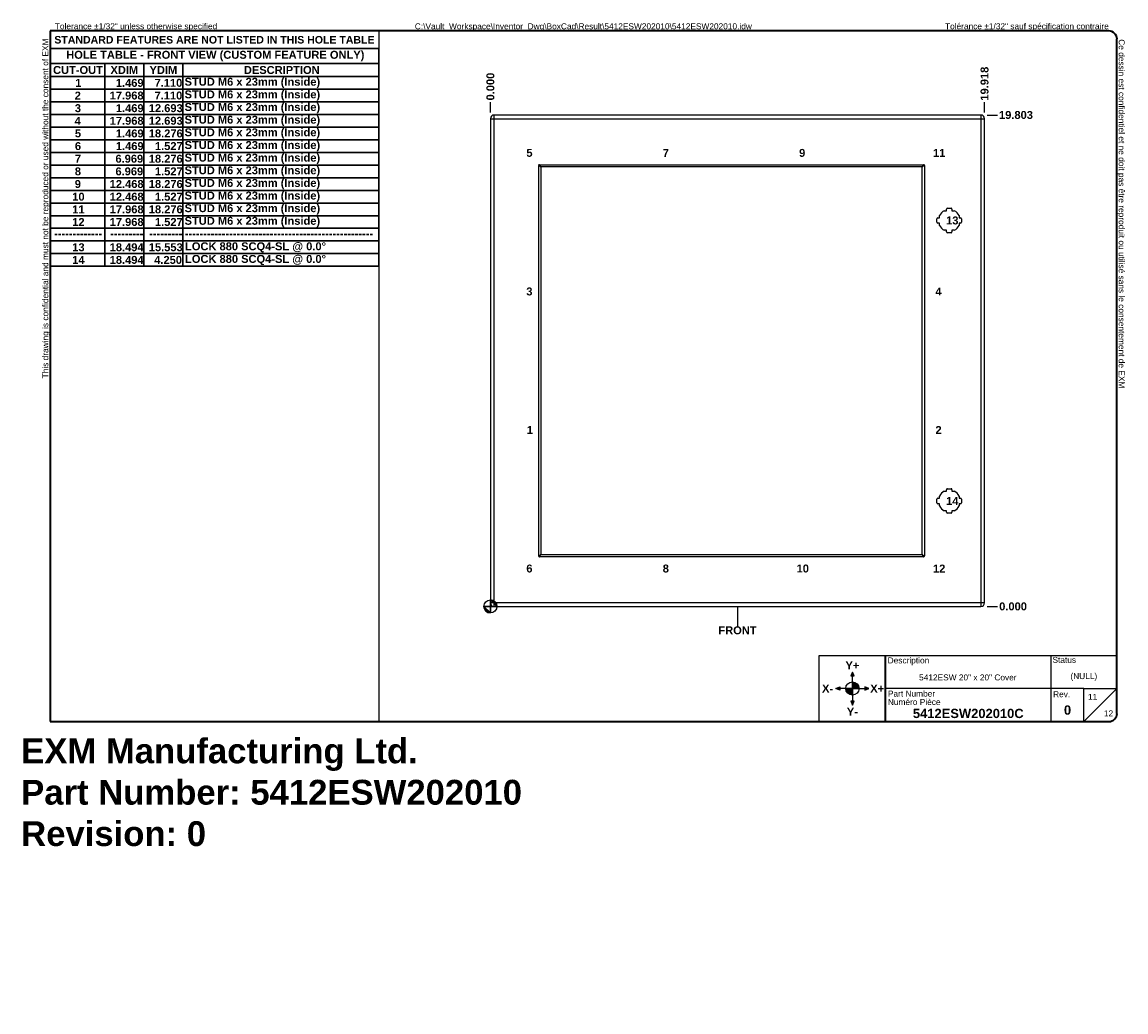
# Model space of a CAD drawing. Header units: inches. Extents: x 0 to 44.5, y -11 to 28.9.
import ezdxf

# ---------------------------------------------------------------- set-up
doc = ezdxf.new("R2010")
doc.units = ezdxf.units.IN
doc.header["$LTSCALE"] = 2.666667
doc.header["$MEASUREMENT"] = 0
doc.layers.get('0').update_dxf_attribs({"lineweight": 25})
for name, color, linetype, lineweight in [('Dimensions(ANSI)', 7, 'Continuous', 25), ('Sketch Geometry(ANSI)', 7, 'Continuous', 25), ('Symbols(ANSI)', 7, 'Continuous', 25), ('Visible Edges(ANSI)', 7, 'Continuous', 25), ('Visible Tangent Edges(ANSI)', 7, 'Continuous', 25)]:
    doc.layers.add(name, color=color, linetype=linetype, lineweight=lineweight)
doc.layers.add('Hatch', color=179, linetype='Continuous', lineweight=9, true_color=0x1e1e47)
doc.styles.add('Current-ANSI', font='arial.ttf')
doc.styles.add('Dimension-ANSI', font='arialbd.ttf')
doc.styles.get("Standard").update_dxf_attribs({"font": 'arialbd.ttf'})
doc.styles.add('Text Style44', font='arialbd.ttf')
doc.dimstyles.new('INCH-ANSI', dxfattribs={"dimscale": 2.666667, "dimtxt": 0.12, "dimasz": 0.098425, "dimexe": 0.04, "dimexo": 0.04, "dimgap": 0.031496, "dimtad": 0, "dimtih": 1, "dimtoh": 1, "dimdec": 3, "dimrnd": 1e-08, "dimzin": 0, "dimdsep": 46, "dimtxsty": 'Dimension-ANSI', "dimcen": 0.09, "dimdle": 0.312, "dimclrd": 179, "dimclre": 179, "dimclrt": 7, "dimadec": 1, "dimazin": 0, "dimtfac": 1, "dimtdec": 3, "dimtofl": 0, "dimtmove": 0, "dimatfit": 3, "dimfxl": 1, "dimtolj": 1, "dimtzin": 4, "dimlwd": 25, "dimlwe": 25, "dimarcsym": 0})
doc.dimstyles.new('INCH-ANSI-VERTICAL', dxfattribs={"dimscale": 2.666667, "dimtxt": 0.12, "dimasz": 0.098425, "dimexe": 0.04, "dimexo": 0.04, "dimgap": 0.031496, "dimtad": 0, "dimtih": 1, "dimtoh": 1, "dimdec": 3, "dimrnd": 1e-08, "dimzin": 0, "dimdsep": 46, "dimtxsty": 'Dimension-ANSI', "dimcen": 0.09, "dimdle": 0.312, "dimclrd": 179, "dimclre": 179, "dimclrt": 7, "dimadec": 1, "dimazin": 0, "dimtfac": 1, "dimtdec": 3, "dimtofl": 0, "dimtmove": 0, "dimatfit": 3, "dimfxl": 1, "dimtolj": 1, "dimtzin": 4, "dimlwd": 25, "dimlwe": 25, "dimarcsym": 0})

# ---------------------------------------------------------------- blocks, each defined once
blk = doc.blocks.new('Borders EXM - B (Inch) - B')
at = {"layer": 'Sketch Geometry(ANSI)', "linetype": 'Continuous', "lineweight": 35}
for p, q in [((16.438, 10.692), (0.437, 10.692)), ((0.437, 10.692), (0.437, 0.255)), ((16.562, 0.38), (16.562, 10.567)), ((0.437, 0.255), (16.438, 0.255))]:
    blk.add_line(p, q, dxfattribs=at)
at = {"layer": 'Sketch Geometry(ANSI)'}
for p, q in [((5.406, 10.692), (5.406, 0.255)), ((0.437, 10.428), (5.406, 10.428))]:
    blk.add_line(p, q, dxfattribs=at)
at = {"layer": 'Sketch Geometry(ANSI)', "linetype": 'Continuous', "lineweight": 35}
for centre, start, end in [((16.438, 10.567), 0, 90), ((16.438, 0.38), 270, 0)]:
    blk.add_arc(centre, 0.125, start, end, dxfattribs=at)
at = {"layer": 'Symbols(ANSI)', "color": 7, "char_height": 0.09, "attachment_point": 7, "style": 'Current-ANSI'}
for s, insert, rotation in [('This drawing is confidential and must not be reproduced or used without the consent of EXM', (0.437, 5.442), 90), ('Ce dessin est confidentiel et ne doit pas être reproduit ou utilisé sans le consentement de EXM', (16.562, 10.567), 270)]:
    blk.add_mtext(s, dxfattribs=dict(at, insert=insert, rotation=rotation))
for s, insert in [('Tolerance ±1/32" unless otherwise specified', (0.509, 10.692)), ('Tolérance ±1/32" sauf spécification contraire', (13.963, 10.692))]:
    blk.add_mtext(s, dxfattribs=dict(at, insert=insert))
at = {"layer": 'Symbols(ANSI)', "color": 7, "insert": (2.921, 10.559), "char_height": 0.114, "width": 4.96908, "attachment_point": 5, "style": 'Dimension-ANSI'}
blk.add_mtext('\\fArial|b1|i0;{\\H0.1140;STANDARD FEATURES ARE NOT LISTED IN THIS HOLE TABLE}', dxfattribs=at)
at = {"layer": 'Symbols(ANSI)', "color": 7, "style": 'Current-ANSI'}
blk.add_attdef('FILENAME_AND_PATH_001', (5.95, 10.718), '', height=0.09, dxfattribs=at)
blk = doc.blocks.new('Title Blocks EXM-2 - ANSI B')
at = {"layer": 'Hatch'}
for points in [[(12.725, 0.94), (12.75, 0.94), (12.75, 1)], [(12.775, 0.94), (12.75, 1), (12.75, 0.94)], [(12.56, 0.75), (12.56, 0.775), (12.5, 0.75)], [(12.56, 0.75), (12.5, 0.75), (12.56, 0.725)], [(12.94, 0.75), (13, 0.75), (12.94, 0.775)], [(12.94, 0.75), (12.94, 0.725), (13, 0.75)], [(12.75, 0.56), (12.725, 0.56), (12.75, 0.5)], [(12.75, 0.56), (12.75, 0.5), (12.775, 0.56)]]:
    blk.add_hatch(color=7, dxfattribs=at).paths.add_polyline_path(points)
h = blk.add_hatch(color=7, dxfattribs=at)
edge = h.paths.add_edge_path()
edge.add_line((12.75, 0.85), (12.75, 0.75))
edge.add_line((12.75, 0.75), (12.85, 0.75))
edge.add_arc((12.75, 0.75), 0.1, 0, 90)
h = blk.add_hatch(color=7, dxfattribs=at)
edge = h.paths.add_edge_path()
edge.add_line((12.75, 0.65), (12.75, 0.75))
edge.add_line((12.75, 0.75), (12.65, 0.75))
edge.add_arc((12.75, 0.75), 0.1, 180, 270)
at = {"layer": 'Sketch Geometry(ANSI)'}
for p, q in [((12.249, 1.25), (16.749, 1.25)), ((12.249, 0.25), (12.249, 1.25)), ((15.749, 1.25), (15.749, 0.75)), ((16.749, 1.25), (16.749, 0.375)), ((12.75, 1), (12.725, 0.94)), ((12.725, 0.94), (12.775, 0.94)), ((12.75, 0.85), (12.75, 1)), ((12.775, 0.94), (12.75, 1)), ((12.75, 0.75), (12.75, 0.85)), ((12.5, 0.75), (12.56, 0.775)), ((12.65, 0.75), (12.5, 0.75)), ((12.56, 0.725), (12.5, 0.75)), ((12.56, 0.775), (12.56, 0.725)), ((12.75, 0.75), (12.65, 0.75)), ((12.75, 0.75), (12.85, 0.75)), ((12.75, 0.75), (12.75, 0.65)), ((12.85, 0.75), (13, 0.75)), ((13, 0.75), (12.94, 0.775)), ((12.94, 0.775), (12.94, 0.725)), ((12.94, 0.725), (13, 0.75)), ((15.749, 0.75), (13.249, 0.75)), ((16.249, 0.75), (15.749, 0.75)), ((15.749, 0.75), (15.749, 0.25)), ((16.249, 0.25), (16.249, 0.75)), ((16.249, 0.75), (16.749, 0.75)), ((16.249, 0.25), (16.749, 0.75)), ((12.775, 0.56), (12.725, 0.56)), ((12.725, 0.56), (12.75, 0.5)), ((12.75, 0.65), (12.75, 0.5)), ((12.75, 0.5), (12.775, 0.56)), ((13.249, 0.25), (12.249, 0.25)), ((16.624, 0.25), (13.249, 0.25))]:
    blk.add_line(p, q, dxfattribs=at)
at = {"layer": 'Sketch Geometry(ANSI)', "linetype": 'Continuous', "lineweight": 35}
blk.add_line((13.249, 0.25), (13.249, 1.25), dxfattribs=at)
at = {"layer": 'Sketch Geometry(ANSI)'}
blk.add_circle((12.75, 0.75), 0.1, dxfattribs=at)
blk.add_arc((16.624, 0.375), 0.125, 270, 0, dxfattribs=at)
at = {"layer": 'Symbols(ANSI)', "color": 7}
for s, insert, char_height, attachment_point, style in [('Description', (13.283, 1.103), 0.09, 7, 'Current-ANSI'), ('Status', (15.774, 1.137), 0.09, 7, 'Current-ANSI'), ('\\fArial|b1|i0;Y+', (12.75, 1.1), 0.12, 5, 'Dimension-ANSI'), ('\\fArial|b1|i0;X-', (12.375, 0.75), 0.12, 5, 'Dimension-ANSI'), ('\\fArial|b1|i0;X+', (13.125, 0.75), 0.12, 5, 'Dimension-ANSI'), ('Part Number', (13.287, 0.627), 0.09, 7, 'Current-ANSI'), ('Numéro Pièce', (13.286, 0.5), 0.09, 7, 'Current-ANSI'), ('\\fArial|b1|i0;Y-', (12.75, 0.4), 0.12, 5, 'Dimension-ANSI')]:
    blk.add_mtext(s, dxfattribs=dict(at, insert=insert, char_height=char_height, attachment_point=attachment_point, style=style))
at = {"layer": 'Symbols(ANSI)', "color": 7, "insert": (15.783, 0.618), "char_height": 0.09, "width": 0.25854, "attachment_point": 7, "style": 'Current-ANSI'}
blk.add_mtext('Rev.', dxfattribs=at)
at = {"layer": 'Symbols(ANSI)', "color": 7}
for tag, p, height, style in [('IDW_DESC_IAM_001', (13.758, 0.873), 0.09, 'Current-ANSI'), ('DESIGN_STATE_001', (16.045, 0.893), 0.09, 'Current-ANSI'), ('Sheet_Number_001', (16.311, 0.58), 0.09, 'Current-ANSI'), ('IDW_NAME_IAM_001', (13.664, 0.304), 0.14, 'Text Style44'), ('IDW_REV_001', (15.947, 0.355), 0.14, 'Text Style44'), ('Number_of_sheets_001', (16.551, 0.33), 0.09, 'Current-ANSI')]:
    blk.add_attdef(tag, p, '', height=height, dxfattribs=dict(at, style=style))
blk = doc.blocks.new('Origin Indicator Symbol6')
at = {"layer": 'Dimensions(ANSI)'}
h = blk.add_hatch(color=7, dxfattribs=at)
edge = h.paths.add_edge_path(flags=0)
edge.add_line((7.092, 2.094), (7.191, 1.996))
edge.add_arc((7.092, 1.996), 0.0984, 0, 90)
h = blk.add_hatch(color=7, dxfattribs=at)
edge = h.paths.add_edge_path(flags=0)
edge.add_line((7.092, 1.897), (6.994, 1.996))
edge.add_arc((7.092, 1.996), 0.0984, 180, 270)
at = {"layer": 'Dimensions(ANSI)', "color": 7, "linetype": 'Continuous'}
for p, q in [((7.092, 2.094), (7.191, 1.996)), ((7.092, 1.897), (6.994, 1.996))]:
    blk.add_line(p, q, dxfattribs=at)
at = {"layer": 'Dimensions(ANSI)', "color": 7, "linetype": 'Continuous', "flags": 128}
for points in [[(7.092, 1.996), (7.191, 1.996), (7.092, 2.094), (7.092, 1.996)], [(7.092, 1.996), (7.092, 2.094), (7.092, 1.897), (7.092, 1.996)], [(7.092, 1.996), (7.092, 1.897), (6.994, 1.996), (7.092, 1.996)], [(7.092, 1.996), (6.994, 1.996), (7.092, 1.996), (7.092, 1.996)]]:
    blk.add_lwpolyline(points, dxfattribs=at)
at = {"layer": 'Dimensions(ANSI)', "color": 7, "linetype": 'Continuous'}
blk.add_circle((7.092, 1.996), 0.0984, dxfattribs=at)
for start, end in [(0, 90), (180, 270)]:
    blk.add_arc((7.092, 1.996), 0.0984, start, end, dxfattribs=at)
at = {"layer": 'Dimensions(ANSI)', "color": 7}
for points in [[(7.092, 1.996), (7.191, 1.996), (7.092, 2.094), (7.092, 1.996)], [(7.092, 1.996), (7.092, 2.094), (7.092, 1.897), (7.092, 1.996)], [(7.092, 1.996), (7.092, 1.897), (6.994, 1.996), (7.092, 1.996)], [(7.092, 1.996), (6.994, 1.996), (7.092, 1.996)]]:
    blk.add_solid(points, dxfattribs=at)
blk = doc.blocks.new('Leader Text11')
at = {"layer": 'Symbols(ANSI)', "color": 7, "insert": (7.642, 4.602), "char_height": 0.12, "attachment_point": 7, "style": 'Dimension-ANSI'}
blk.add_mtext('1', dxfattribs=at)
blk = doc.blocks.new('Leader Text12')
at = {"layer": 'Symbols(ANSI)', "color": 7, "insert": (13.819, 4.602), "char_height": 0.12, "attachment_point": 7, "style": 'Dimension-ANSI'}
blk.add_mtext('2', dxfattribs=at)
blk = doc.blocks.new('Leader Text13')
at = {"layer": 'Symbols(ANSI)', "color": 7, "insert": (7.635, 6.694), "char_height": 0.12, "attachment_point": 7, "style": 'Dimension-ANSI'}
blk.add_mtext('3', dxfattribs=at)
blk = doc.blocks.new('Leader Text14')
at = {"layer": 'Symbols(ANSI)', "color": 7, "insert": (13.818, 6.695), "char_height": 0.12, "attachment_point": 7, "style": 'Dimension-ANSI'}
blk.add_mtext('4', dxfattribs=at)
blk = doc.blocks.new('Leader Text15')
at = {"layer": 'Symbols(ANSI)', "color": 7, "insert": (7.636, 8.789), "char_height": 0.12, "attachment_point": 7, "style": 'Dimension-ANSI'}
blk.add_mtext('5', dxfattribs=at)
blk = doc.blocks.new('Leader Text16')
at = {"layer": 'Symbols(ANSI)', "color": 7, "insert": (7.635, 2.507), "char_height": 0.12, "attachment_point": 7, "style": 'Dimension-ANSI'}
blk.add_mtext('6', dxfattribs=at)
blk = doc.blocks.new('Leader Text17')
at = {"layer": 'Symbols(ANSI)', "color": 7, "insert": (9.698, 8.79), "char_height": 0.12, "attachment_point": 7, "style": 'Dimension-ANSI'}
blk.add_mtext('7', dxfattribs=at)
blk = doc.blocks.new('Leader Text18')
at = {"layer": 'Symbols(ANSI)', "color": 7, "insert": (9.697, 2.507), "char_height": 0.12, "attachment_point": 7, "style": 'Dimension-ANSI'}
blk.add_mtext('8', dxfattribs=at)
blk = doc.blocks.new('Leader Text19')
at = {"layer": 'Symbols(ANSI)', "color": 7, "insert": (11.758, 8.788), "char_height": 0.12, "attachment_point": 7, "style": 'Dimension-ANSI'}
blk.add_mtext('9', dxfattribs=at)
blk = doc.blocks.new('Leader Text20')
at = {"layer": 'Symbols(ANSI)', "color": 7, "insert": (11.72, 2.507), "char_height": 0.12, "attachment_point": 7, "style": 'Dimension-ANSI'}
blk.add_mtext('10', dxfattribs=at)
blk = doc.blocks.new('Leader Text21')
at = {"layer": 'Symbols(ANSI)', "color": 7, "insert": (13.782, 8.789), "char_height": 0.12, "attachment_point": 7, "style": 'Dimension-ANSI'}
blk.add_mtext('11', dxfattribs=at)
blk = doc.blocks.new('Leader Text22')
at = {"layer": 'Symbols(ANSI)', "color": 7, "insert": (13.782, 2.508), "char_height": 0.12, "attachment_point": 7, "style": 'Dimension-ANSI'}
blk.add_mtext('12', dxfattribs=at)
blk = doc.blocks.new('Leader Text23')
at = {"layer": 'Symbols(ANSI)', "color": 7, "insert": (13.98, 7.767), "char_height": 0.12, "attachment_point": 7, "style": 'Dimension-ANSI'}
blk.add_mtext('13', dxfattribs=at)
blk = doc.blocks.new('Leader Text24')
at = {"layer": 'Symbols(ANSI)', "color": 7, "insert": (13.98, 3.529), "char_height": 0.12, "attachment_point": 7, "style": 'Dimension-ANSI'}
blk.add_mtext('14', dxfattribs=at)
blk = doc.blocks.new('Table5')
at = {"layer": 'Symbols(ANSI)', "color": 7, "lineweight": 30}
for p, q in [((0.438, 10.428), (5.406, 10.428)), ((0.438, 10.428), (0.438, 10.202)), ((5.406, 10.428), (5.406, 10.202)), ((0.438, 10.202), (5.406, 10.202)), ((0.438, 10.202), (0.438, 10.003)), ((1.264, 10.202), (1.264, 10.003)), ((1.855, 10.202), (1.855, 10.003)), ((2.445, 10.202), (2.445, 10.003)), ((5.406, 10.202), (5.406, 10.003)), ((0.438, 10.003), (5.406, 10.003)), ((0.438, 10.003), (0.438, 7.136)), ((1.264, 10.003), (1.264, 7.136)), ((1.855, 10.003), (1.855, 7.136)), ((2.445, 10.003), (2.445, 7.136)), ((5.406, 10.003), (5.406, 7.136)), ((0.438, 9.812), (5.406, 9.812)), ((0.438, 9.621), (5.406, 9.621)), ((0.438, 9.43), (5.406, 9.43)), ((0.438, 9.239), (5.406, 9.239)), ((0.438, 9.048), (5.406, 9.048)), ((0.438, 8.857), (5.406, 8.857)), ((0.438, 8.665), (5.406, 8.665)), ((0.438, 8.474), (5.406, 8.474)), ((0.438, 8.283), (5.406, 8.283)), ((0.438, 8.092), (5.406, 8.092)), ((0.438, 7.901), (5.406, 7.901)), ((0.438, 7.71), (5.406, 7.71)), ((0.438, 7.519), (5.406, 7.519)), ((0.438, 7.328), (5.406, 7.328)), ((0.438, 7.136), (5.406, 7.136))]:
    blk.add_line(p, q, dxfattribs=at)
at = {"layer": 'Symbols(ANSI)', "color": 7, "char_height": 0.12, "attachment_point": 7, "style": 'Dimension-ANSI'}
for s, insert in [('HOLE TABLE - FRONT VIEW (CUSTOM FEATURE ONLY)', (0.681, 10.236)), ('CUT-OUT', (0.482, 10.041)), ('XDIM', (1.35, 10.043)), ('YDIM', (1.94, 10.043)), ('DESCRIPTION', (3.366, 10.041)), ('1', (0.818, 9.848)), ('1.469', (1.431, 9.846)), ('7.110', (2.016, 9.847)), ('STUD M6 x 23mm (Inside)', (2.47, 9.829)), ('2', (0.809, 9.656)), ('17.968', (1.338, 9.655)), ('7.110', (2.016, 9.655)), ('STUD M6 x 23mm (Inside)', (2.47, 9.638)), ('3', (0.811, 9.464)), ('1.469', (1.431, 9.464)), ('12.693', (1.929, 9.464)), ('STUD M6 x 23mm (Inside)', (2.47, 9.447)), ('4', (0.808, 9.274)), ('17.968', (1.338, 9.273)), ('12.693', (1.929, 9.273)), ('STUD M6 x 23mm (Inside)', (2.47, 9.256)), ('5', (0.812, 9.083)), ('1.469', (1.431, 9.082)), ('18.276', (1.929, 9.082)), ('STUD M6 x 23mm (Inside)', (2.47, 9.065)), ('6', (0.812, 8.891)), ('1.469', (1.431, 8.891)), ('1.527', (2.022, 8.891)), ('STUD M6 x 23mm (Inside)', (2.47, 8.873)), ('7', (0.812, 8.702)), ('6.969', (1.425, 8.7)), ('18.276', (1.929, 8.7)), ('STUD M6 x 23mm (Inside)', (2.47, 8.682)), ('8', (0.811, 8.509)), ('6.969', (1.425, 8.509)), ('1.527', (2.022, 8.509)), ('STUD M6 x 23mm (Inside)', (2.47, 8.491)), ('9', (0.81, 8.318)), ('12.468', (1.338, 8.318)), ('18.276', (1.929, 8.318)), ('STUD M6 x 23mm (Inside)', (2.47, 8.3)), ('10', (0.772, 8.126)), ('12.468', (1.338, 8.126)), ('1.527', (2.022, 8.126)), ('STUD M6 x 23mm (Inside)', (2.47, 8.109)), ('11', (0.772, 7.936)), ('17.968', (1.338, 7.935)), ('18.276', (1.929, 7.935)), ('STUD M6 x 23mm (Inside)', (2.47, 7.918)), ('12', (0.772, 7.745)), ('17.968', (1.338, 7.744)), ('1.527', (2.022, 7.744)), ('STUD M6 x 23mm (Inside)', (2.47, 7.727)), ('-------------', (0.498, 7.571)), ('13', (0.772, 7.362)), ('---------', (1.345, 7.571)), ('18.494', (1.338, 7.362)), ('---------', (1.935, 7.571)), ('15.553', (1.929, 7.362)), ('---------------------------------------------------', (2.473, 7.571)), ('LOCK 880 SCQ4-SL @ 0.0°', (2.477, 7.344)), ('14', (0.772, 7.172)), ('18.494', (1.338, 7.171)), ('4.250', (2.011, 7.171)), ('LOCK 880 SCQ4-SL @ 0.0°', (2.477, 7.153))]:
    blk.add_mtext(s, dxfattribs=dict(at, insert=insert))
blk = doc.blocks.new('*D33')
at = {"layer": 'Defpoints', "color": 0, "linetype": 'Continuous', "transparency": 16777216}
for p in [(18.912, 25.65), (18.912, 25.125), (18.912, 25.125)]:
    blk.add_point(p, dxfattribs=at)
at = {"layer": 'Dimensions(ANSI)', "color": 179, "linetype": 'Continuous', "lineweight": 25, "true_color": 0x262658, "transparency": 16777216}
blk.add_line((18.912, 25.231), (18.912, 25.65), dxfattribs=at)
at = {"layer": 'Dimensions(ANSI)', "color": 7, "linetype": 'Continuous', "lineweight": 25, "transparency": 16777216, "insert": (18.912, 26.272), "char_height": 0.32, "attachment_point": 5, "rotation": 90, "style": 'Dimension-ANSI'}
blk.add_mtext('\\A1;0.000', dxfattribs=at)
blk = doc.blocks.new('*D34')
at = {"layer": 'Defpoints', "color": 0, "linetype": 'Continuous', "transparency": 16777216}
for p in [(38.83, 25.65), (18.912, 25.125), (38.83, 25.125)]:
    blk.add_point(p, dxfattribs=at)
at = {"layer": 'Dimensions(ANSI)', "color": 179, "linetype": 'Continuous', "lineweight": 25, "true_color": 0x262658, "transparency": 16777216}
blk.add_line((38.83, 25.231), (38.83, 25.65), dxfattribs=at)
at = {"layer": 'Dimensions(ANSI)', "color": 7, "linetype": 'Continuous', "lineweight": 25, "transparency": 16777216, "insert": (38.83, 26.389), "char_height": 0.32, "attachment_point": 5, "rotation": 90, "style": 'Dimension-ANSI'}
blk.add_mtext('\\A1;19.918', dxfattribs=at)
blk = doc.blocks.new('*D35')
at = {"layer": 'Defpoints', "color": 0, "linetype": 'Continuous', "transparency": 16777216}
for p in [(38.83, 5.322), (38.83, 5.322), (39.355, 5.322)]:
    blk.add_point(p, dxfattribs=at)
at = {"layer": 'Dimensions(ANSI)', "color": 179, "linetype": 'Continuous', "lineweight": 25, "true_color": 0x262658, "transparency": 16777216}
blk.add_line((38.937, 5.322), (39.355, 5.322), dxfattribs=at)
at = {"layer": 'Dimensions(ANSI)', "color": 7, "linetype": 'Continuous', "lineweight": 25, "transparency": 16777216, "insert": (39.978, 5.322), "char_height": 0.32, "attachment_point": 5, "style": 'Dimension-ANSI'}
blk.add_mtext('\\A1;0.000', dxfattribs=at)
blk = doc.blocks.new('*D36')
at = {"layer": 'Defpoints', "color": 0, "linetype": 'Continuous', "transparency": 16777216}
for p in [(38.83, 25.125), (39.355, 25.125), (38.83, 5.322)]:
    blk.add_point(p, dxfattribs=at)
at = {"layer": 'Dimensions(ANSI)', "color": 179, "linetype": 'Continuous', "lineweight": 25, "true_color": 0x262658, "transparency": 16777216}
blk.add_line((38.937, 25.125), (39.355, 25.125), dxfattribs=at)
at = {"layer": 'Dimensions(ANSI)', "color": 7, "linetype": 'Continuous', "lineweight": 25, "transparency": 16777216, "insert": (40.096, 25.125), "char_height": 0.32, "attachment_point": 5, "style": 'Dimension-ANSI'}
blk.add_mtext('\\A1;19.803', dxfattribs=at)
blk = doc.blocks.new('FRONT-5412ESW202010B_merged.idw')
at = {"layer": 'Sketch Geometry(ANSI)'}
blk.add_line((0, 0.15), (0, -0.15), dxfattribs=at)
at = {"layer": 'Symbols(ANSI)', "color": 7, "insert": (0, -0.212), "char_height": 0.12, "attachment_point": 5, "style": 'Dimension-ANSI'}
blk.add_mtext('\\fArial|b1|i0;FRONT', dxfattribs=at)

msp = doc.modelspace()

# ---------------------------------------------------------------- linework, layer by layer
at = {"layer": 'Visible Edges(ANSI)'}
for p, q in [((18.9124, 24.9786), (18.9124, 5.4676)), ((38.6844, 25.1246), (19.0584, 25.1246)), ((38.8304, 5.4676), (38.8304, 24.9786)), ((20.9434, 23.0227), (20.9434, 7.4235)), ((36.3055, 23.0356), (20.9563, 23.0356)), ((36.3184, 7.4235), (36.3184, 23.0227)), ((37.3358, 21.3696), (37.477, 21.3696)), ((36.9114, 20.804), (36.9114, 20.9452)), ((36.9508, 20.9846), (37.0107, 20.9846)), ((37.0107, 20.9846), (37.0107, 21.0736)), ((37.2073, 21.2703), (37.2964, 21.2703)), ((37.2964, 21.2703), (37.2964, 21.3302)), ((37.5164, 21.3302), (37.5164, 21.2703)), ((37.5164, 21.2703), (37.6054, 21.2703)), ((37.8021, 21.0736), (37.8021, 20.9846)), ((37.8021, 20.9846), (37.862, 20.9846)), ((37.9014, 20.9452), (37.9014, 20.804)), ((37.0107, 20.7646), (36.9508, 20.7646)), ((37.0107, 20.6756), (37.0107, 20.7646)), ((37.2964, 20.4789), (37.2073, 20.4789)), ((37.2964, 20.419), (37.2964, 20.4789)), ((37.6054, 20.4789), (37.5164, 20.4789)), ((37.5164, 20.4789), (37.5164, 20.419)), ((37.862, 20.7646), (37.8021, 20.7646)), ((37.8021, 20.7646), (37.8021, 20.6756)), ((37.477, 20.3796), (37.3358, 20.3796)), ((37.2073, 9.9673), (37.2964, 9.9673)), ((37.2964, 9.9673), (37.2964, 10.0272)), ((37.3358, 10.0666), (37.477, 10.0666)), ((37.5164, 10.0272), (37.5164, 9.9673)), ((37.5164, 9.9673), (37.6054, 9.9673)), ((36.9114, 9.501), (36.9114, 9.6422)), ((36.9508, 9.6816), (37.0107, 9.6816)), ((37.0107, 9.4616), (36.9508, 9.4616)), ((37.0107, 9.6816), (37.0107, 9.7706)), ((37.0107, 9.3726), (37.0107, 9.4616)), ((37.8021, 9.7706), (37.8021, 9.6816)), ((37.8021, 9.6816), (37.862, 9.6816)), ((37.862, 9.4616), (37.8021, 9.4616)), ((37.8021, 9.4616), (37.8021, 9.3726)), ((37.9014, 9.6422), (37.9014, 9.501)), ((37.2964, 9.1759), (37.2073, 9.1759)), ((37.2964, 9.116), (37.2964, 9.1759)), ((37.477, 9.0766), (37.3358, 9.0766)), ((37.6054, 9.1759), (37.5164, 9.1759)), ((37.5164, 9.1759), (37.5164, 9.116)), ((20.9563, 7.4106), (36.3055, 7.4106)), ((19.0584, 5.3216), (38.6844, 5.3216))]:
    msp.add_line(p, q, dxfattribs=at)
for centre, radius, start, end in [((19.0584, 24.9786), 0.146, 90, 180), ((38.6844, 24.9786), 0.146, 0, 90), ((20.8801, 23.0988), 0.025, 56.13202, 213.86798), ((36.3816, 23.0988), 0.025, 326.13202, 123.86798), ((37.3358, 21.3302), 0.0394, 90, 180), ((37.477, 21.3302), 0.0394, 0, 90), ((36.9508, 20.9452), 0.0394, 90, 180), ((37.4064, 20.8746), 0.4429, 116.70485, 153.29515), ((37.4064, 20.8746), 0.4429, 26.70485, 63.29515), ((37.862, 20.9452), 0.0394, 0, 90), ((36.9508, 20.804), 0.0394, 180, 270), ((37.4064, 20.8746), 0.4429, 206.70485, 243.29515), ((37.4064, 20.8746), 0.4429, 296.70485, 333.29515), ((37.862, 20.804), 0.0394, 270, 0), ((37.3358, 20.419), 0.0394, 180, 270), ((37.477, 20.419), 0.0394, 270, 0), ((37.4064, 9.5716), 0.4429, 116.70485, 153.29515), ((37.3358, 10.0272), 0.0394, 90, 180), ((37.477, 10.0272), 0.0394, 0, 90), ((37.4064, 9.5716), 0.4429, 26.70485, 63.29515), ((36.9508, 9.6422), 0.0394, 90, 180), ((36.9508, 9.501), 0.0394, 180, 270), ((37.4064, 9.5716), 0.4429, 206.70485, 243.29515), ((37.4064, 9.5716), 0.4429, 296.70485, 333.29515), ((37.862, 9.6422), 0.0394, 0, 90), ((37.862, 9.501), 0.0394, 270, 0), ((37.3358, 9.116), 0.0394, 180, 270), ((37.477, 9.116), 0.0394, 270, 0), ((20.8801, 7.3474), 0.025, 146.13202, 303.86798), ((36.3816, 7.3474), 0.025, 236.13202, 33.86798), ((19.0584, 5.4676), 0.146, 180, 270), ((38.6844, 5.4676), 0.146, 270, 0)]:
    msp.add_arc(centre, radius, start, end, dxfattribs=at)
for points, knots in [([(20.866, 23.0812), (20.8654, 23.0814), (20.8642, 23.082), (20.861, 23.0838), (20.8599, 23.0846), (20.8594, 23.0849)], [0, 0, 0, 0, 0.004923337, 0.004923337, 0.010216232, 0.010216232, 0.010216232, 0.010216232]), ([(20.9434, 23.0227), (20.9434, 23.0284), (20.9408, 23.0339), (20.9307, 23.0452), (20.9234, 23.0508), (20.9075, 23.0605), (20.8999, 23.0646), (20.8835, 23.0729), (20.8748, 23.077), (20.866, 23.0812)], [0, 0, 0, 0, 0.1015752, 0.1015752, 0.20310853, 0.20310853, 0.277728, 0.277728, 0.35234805, 0.35234805, 0.35234805, 0.35234805]), ([(20.8941, 23.1196), (20.8944, 23.1191), (20.8952, 23.118), (20.897, 23.1148), (20.8976, 23.1136), (20.8978, 23.113)], [0, 0, 0, 0, 0.0047264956, 0.0047264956, 0.0091229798, 0.0091229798, 0.0091229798, 0.0091229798]), ([(20.8978, 23.113), (20.9035, 23.101), (20.909, 23.0893), (20.9203, 23.0682), (20.9259, 23.059), (20.9356, 23.0466), (20.9397, 23.0425), (20.948, 23.037), (20.9521, 23.0356), (20.9563, 23.0356)], [0, 0, 0, 0, 0.1015752, 0.1015752, 0.20310853, 0.20310853, 0.277728, 0.277728, 0.35234805, 0.35234805, 0.35234805, 0.35234805]), ([(36.3055, 23.0356), (36.3112, 23.0356), (36.3167, 23.0382), (36.328, 23.0483), (36.3335, 23.0556), (36.3433, 23.0715), (36.3474, 23.0791), (36.3557, 23.0955), (36.3598, 23.1041), (36.364, 23.113)], [0, 0, 0, 0, 0.1015752, 0.1015752, 0.20310853, 0.20310853, 0.277728, 0.277728, 0.35234805, 0.35234805, 0.35234805, 0.35234805]), ([(36.3958, 23.0812), (36.3837, 23.0755), (36.372, 23.07), (36.3509, 23.0587), (36.3418, 23.0531), (36.3294, 23.0434), (36.3253, 23.0393), (36.3198, 23.031), (36.3184, 23.0269), (36.3184, 23.0227)], [0, 0, 0, 0, 0.1015752, 0.1015752, 0.20310853, 0.20310853, 0.277728, 0.277728, 0.35234805, 0.35234805, 0.35234805, 0.35234805]), ([(36.364, 23.113), (36.3642, 23.1136), (36.3648, 23.1148), (36.3666, 23.118), (36.3673, 23.1191), (36.3677, 23.1196)], [0, 0, 0, 0, 0.004923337, 0.004923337, 0.010216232, 0.010216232, 0.010216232, 0.010216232]), ([(36.4024, 23.0849), (36.4019, 23.0846), (36.4008, 23.0838), (36.3976, 23.082), (36.3964, 23.0814), (36.3958, 23.0812)], [0, 0, 0, 0, 0.0047264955, 0.0047264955, 0.0091229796, 0.0091229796, 0.0091229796, 0.0091229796]), ([(20.8594, 7.3613), (20.8599, 7.3616), (20.861, 7.3624), (20.8642, 7.3642), (20.8654, 7.3648), (20.866, 7.365)], [0, 0, 0, 0, 0.0047264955, 0.0047264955, 0.0091229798, 0.0091229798, 0.0091229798, 0.0091229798]), ([(20.866, 7.365), (20.878, 7.3707), (20.8897, 7.3762), (20.9108, 7.3875), (20.92, 7.3931), (20.9324, 7.4028), (20.9365, 7.4069), (20.942, 7.4152), (20.9434, 7.4193), (20.9434, 7.4235)], [0, 0, 0, 0, 0.1015752, 0.1015752, 0.20310853, 0.20310853, 0.277728, 0.277728, 0.35234805, 0.35234805, 0.35234805, 0.35234805]), ([(20.8978, 7.3332), (20.8976, 7.3326), (20.897, 7.3314), (20.8952, 7.3282), (20.8944, 7.3271), (20.8941, 7.3266)], [0, 0, 0, 0, 0.004923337, 0.004923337, 0.010216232, 0.010216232, 0.010216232, 0.010216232]), ([(20.9563, 7.4106), (20.9506, 7.4106), (20.9451, 7.408), (20.9338, 7.3979), (20.9282, 7.3906), (20.9185, 7.3747), (20.9144, 7.3671), (20.9061, 7.3507), (20.902, 7.342), (20.8978, 7.3332)], [0, 0, 0, 0, 0.1015752, 0.1015752, 0.20310853, 0.20310853, 0.277728, 0.277728, 0.35234805, 0.35234805, 0.35234805, 0.35234805]), ([(36.364, 7.3332), (36.3583, 7.3452), (36.3528, 7.3569), (36.3415, 7.378), (36.3359, 7.3872), (36.3262, 7.3996), (36.322, 7.4037), (36.3138, 7.4092), (36.3097, 7.4106), (36.3055, 7.4106)], [0, 0, 0, 0, 0.1015752, 0.1015752, 0.20310853, 0.20310853, 0.277728, 0.277728, 0.35234805, 0.35234805, 0.35234805, 0.35234805]), ([(36.3184, 7.4235), (36.3184, 7.4178), (36.321, 7.4123), (36.3311, 7.401), (36.3384, 7.3954), (36.3543, 7.3857), (36.3619, 7.3816), (36.3783, 7.3733), (36.3869, 7.3692), (36.3958, 7.365)], [0, 0, 0, 0, 0.1015752, 0.1015752, 0.20310853, 0.20310853, 0.277728, 0.277728, 0.35234805, 0.35234805, 0.35234805, 0.35234805]), ([(36.3677, 7.3266), (36.3673, 7.3271), (36.3666, 7.3282), (36.3648, 7.3314), (36.3642, 7.3326), (36.364, 7.3332)], [0, 0, 0, 0, 0.0047264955, 0.0047264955, 0.0091229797, 0.0091229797, 0.0091229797, 0.0091229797]), ([(36.3958, 7.365), (36.3964, 7.3648), (36.3976, 7.3642), (36.4008, 7.3624), (36.4019, 7.3616), (36.4024, 7.3613)], [0, 0, 0, 0, 0.004923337, 0.004923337, 0.010216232, 0.010216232, 0.010216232, 0.010216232])]:
    msp.add_open_spline(points, degree=3, knots=knots, dxfattribs=at)
at = {"layer": 'Visible Tangent Edges(ANSI)'}
for p, q in [((18.9124, 24.9786), (19.0584, 24.9786)), ((19.0584, 24.9786), (19.0584, 25.1246)), ((19.0584, 24.9786), (38.6844, 24.9786)), ((19.0584, 5.4676), (19.0584, 24.9786)), ((38.6844, 25.1246), (38.6844, 24.9786)), ((38.6844, 24.9786), (38.6844, 5.4676)), ((38.6844, 24.9786), (38.8304, 24.9786)), ((20.8594, 7.3613), (20.8594, 23.0849)), ((20.8941, 23.1196), (36.3677, 23.1196)), ((36.4024, 23.0849), (36.4024, 7.3613)), ((36.3677, 7.3266), (20.8941, 7.3266)), ((19.0584, 5.4676), (18.9124, 5.4676)), ((38.6844, 5.4676), (19.0584, 5.4676)), ((19.0584, 5.3216), (19.0584, 5.4676)), ((38.6844, 5.4676), (38.6844, 5.3216)), ((38.8304, 5.4676), (38.6844, 5.4676))]:
    msp.add_line(p, q, dxfattribs=at)

# ---------------------------------------------------------------- block references
at = {"xscale": 2.666666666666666, "yscale": 2.666666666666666, "zscale": 2.666666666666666}
for name, p, values in [('Borders EXM - B (Inch) - B', (0, 0), {'FILENAME_AND_PATH_001': 'C:\\Vault_Workspace\\Inventor_Dwg\\BoxCad\\Result\\5412ESW202010\\5412ESW202010.idw'}), ('Title Blocks EXM-2 - ANSI B', (-0.4969, 0.0121), {'IDW_REV_001': '0', 'Sheet_Number_001': '11', 'Number_of_sheets_001': '12', 'IDW_DESC_IAM_001': '5412ESW 20" x 20" Cover', 'DESIGN_STATE_001': '(NULL)', 'IDW_NAME_IAM_001': '5412ESW202010C'})]:
    msp.add_blockref(name, p, dxfattribs=at).add_auto_attribs(values)
for name, p in [('Table5', (0, 0)), ('FRONT-5412ESW202010B_merged.idw', (28.8714, 4.9226))]:
    msp.add_blockref(name, p, dxfattribs=at)
at = {"layer": 'Dimensions(ANSI)', "xscale": 2.666666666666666, "yscale": 2.666666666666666, "zscale": 2.666666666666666}
msp.add_blockref('Origin Indicator Symbol6', (0, 0), dxfattribs=at)
at = {"layer": 'Symbols(ANSI)', "xscale": 2.666666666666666, "yscale": 2.666666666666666, "zscale": 2.666666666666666}
for name in ['Leader Text15', 'Leader Text17', 'Leader Text19', 'Leader Text21', 'Leader Text23', 'Leader Text13', 'Leader Text14', 'Leader Text11', 'Leader Text12', 'Leader Text24', 'Leader Text16', 'Leader Text18', 'Leader Text20', 'Leader Text22']:
    msp.add_blockref(name, (0, 0), dxfattribs=at)

# ---------------------------------------------------------------- texts
at = {"insert": (0, 0), "char_height": 1, "attachment_point": 1}
msp.add_mtext_dynamic_manual_height_columns('EXM Manufacturing Ltd.\\PPart Number: 5412ESW202010\\PRevision: 0', width=6.990976, gutter_width=1, heights=[0], dxfattribs=at).dxf.set("width", 100)
at = {"layer": 'Symbols(ANSI)', "color": 7, "insert": (19.8854, 1.0499), "char_height": 0.32, "attachment_point": 4, "style": 'Dimension-ANSI'}
msp.add_mtext('\\A1; ', dxfattribs=at)

# ---------------------------------------------------------------- dimensions: what is measured, and where the dimension line sits
at = {"layer": 'Dimensions(ANSI)', "color": 179, "linetype": 'Continuous', "lineweight": 25, "true_color": 0x262658}
for feature_location, offset, dtype, origin, dimstyle, picture, middle in [((18.9123910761, 25.1245971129), (0, 0.5249343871), 1, (18.9123910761, 25.1245971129), 'INCH-ANSI-VERTICAL', '*D33', (18.9123910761, 26.2724569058)), ((38.8304, 25.1246), (0, 0.5249), 1, (18.9124, 25.1246), 'INCH-ANSI-VERTICAL', '*D34', (38.8304, 26.3895)), ((38.8304, 25.1246), (0.5249, 0), 0, (38.8304, 5.3216), 'INCH-ANSI', '*D36', (40.0957, 25.1246)), ((38.8303910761, 5.3215971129), (0.5249343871, 0), 0, (38.8303910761, 5.3215971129), 'INCH-ANSI', '*D35', (39.9782508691, 5.3215971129))]:
    dim = msp.add_ordinate_dim(feature_location=feature_location, offset=offset, dtype=dtype, origin=origin, dimstyle=dimstyle, override={"dimgap": 0.031496, "dimtad": 0, "dimdec": 3, "dimtol": 0, "dimlim": 0, "dimtp": 0, "dimtm": 0, "dimtdec": 3}, dxfattribs=at)
    dim.commit()
    dim.dimension.update_dxf_attribs({"geometry": picture, "text_midpoint": middle})

doc.saveas('drawing.dxf')
